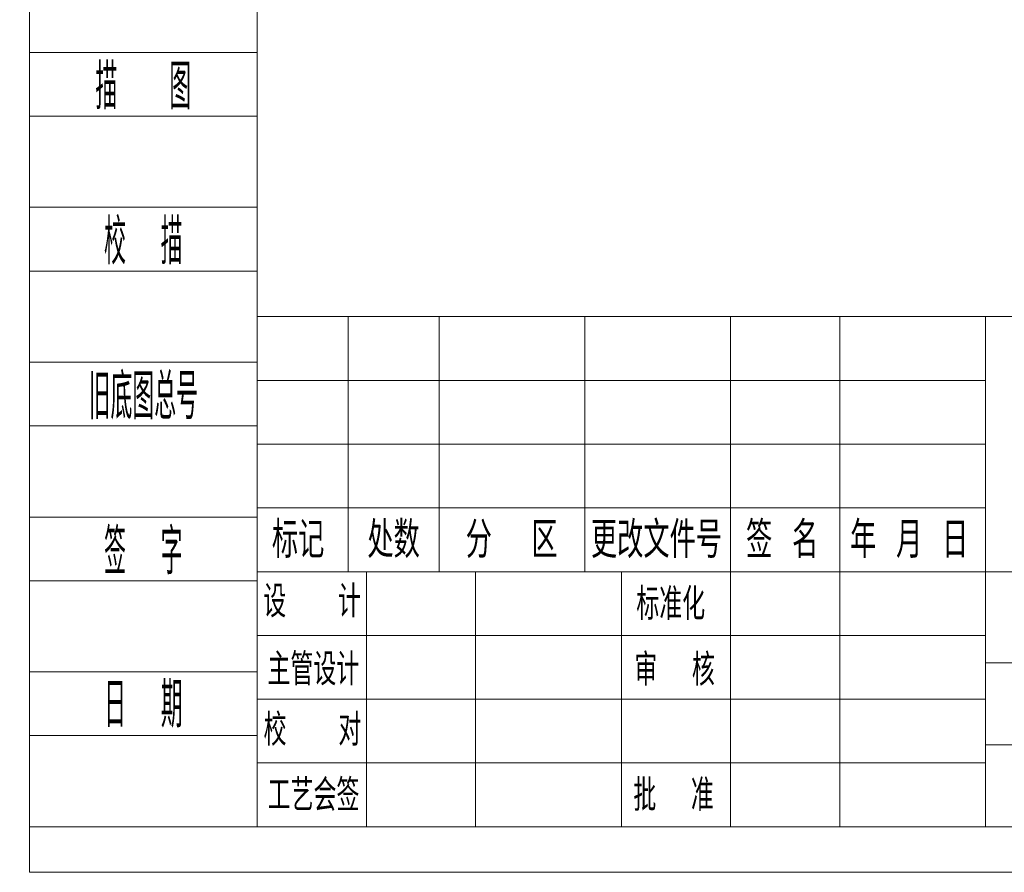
# Model space of a CAD drawing. Header units: millimetres. Extents: x -2031 to 1277, y -458 to 5880.
# Tile 1 of 61: x -2031 to -816, y 2545 to 3596. Entities that reach past the tile are written whole.
import ezdxf
from ezdxf.enums import TextEntityAlignment as Align

# ---------------------------------------------------------------- set-up
doc = ezdxf.new("R2010")
doc.units = ezdxf.units.MM
doc.header["$LTSCALE"] = 5
for name, color, linetype, lineweight in [('1轮廓实线层', 7, 'Continuous', 18), ('2细线层', 4, 'Continuous', 13), ('6文字层', 3, 'Continuous', 13), ('L2', 6, 'Continuous', 13), ('图框层', 7, 'Continuous', 18)]:
    doc.layers.add(name, color=color, linetype=linetype, lineweight=lineweight)
doc.styles.add('PC_TEXTSTYLE', font='ISOCP.SHX', dxfattribs={"width": 0.707, "bigfont": 'GBCBIG.SHX'})
doc.styles.add('标准汉字', font='gbenor.shx', dxfattribs={"bigfont": 'gbcbig.shx'})

# ---------------------------------------------------------------- blocks, each defined once
blk = doc.blocks.new('ZwmFrameMain_A4^_^无分区图框^_^portrait')
at = {"layer": '1轮廓实线层'}
for q in [(0, 287), (180, 0)]:
    blk.add_line((0, 0), q, dxfattribs=at)
at = {"layer": '2细线层'}
for q in [(-25, 292), (185, -5)]:
    blk.add_line((-25, -5), q, dxfattribs=at)
blk = doc.blocks.new('ZwmFrameMain_附加栏')
at = {"layer": '2细线层'}
for p, q in [((-25, 102), (0, 102)), ((-25, 95), (0, 95)), ((-25, 85), (0, 85)), ((-25, 78), (0, 78)), ((-25, 68), (0, 68)), ((-25, 61), (0, 61)), ((-25, 51), (0, 51)), ((-25, 44), (0, 44)), ((-25, 34), (0, 34)), ((-25, 27), (0, 27)), ((-25, 17), (0, 17)), ((-25, 10), (0, 10)), ((-25, 0), (0, 0))]:
    blk.add_line(p, q, dxfattribs=at)
at = {"layer": '6文字层', "color": 3, "style": 'PC_TEXTSTYLE'}
for s, width, p in [('借通用件登记', 0.667, (-12.5, 98.5)), ('描   图', 0.6667, (-12.5, 81.5)), ('校  描', 0.667, (-12.5, 64.5)), ('旧底图总号', 0.667, (-12.5, 47.5)), ('签  字', 0.667, (-12.5, 30.5)), ('日  期', 0.667, (-12.49, 13.6))]:
    blk.add_text(s, height=5, dxfattribs=dict(at, width=width)).set_placement(p, align=Align.MIDDLE)
at = {"layer": '6文字层', "style": 'PC_TEXTSTYLE'}
for tag, width, p, p2 in [('借通用件登记', 0.671328, (-23.44, 86.36), (-1.25, 86.36)), ('描图', 2.120922, (-23.44, 69.36), (-1.25, 69.36)), ('校图', 2.149976, (-23.75, 52.06), (-1.25, 52.06)), ('旧底图总号', 0.761452, (-22.84, 35.67), (-1.86, 35.67)), ('签字', 2.026939, (-23.14, 18.37), (-1.56, 18.37)), ('日期', 1.89999, (-22.84, 1.37), (-2.17, 1.37))]:
    blk.add_attdef(tag, text='', height=5, dxfattribs=dict(at, width=width)).set_placement(p, p2, align=Align.FIT)

msp = doc.modelspace()

# ---------------------------------------------------------------- linework, layer by layer
at = {"layer": '1轮廓实线层'}
for p, q in [((-1737.643, 3229.682), (284.117, 3229.682)), ((-1737.643, 2600.69), (-1737.643, 3229.682))]:
    msp.add_line(p, q, dxfattribs=at)
at = {"layer": '2细线层', "color": 6, "linetype": 'Continuous'}
for p, q in [((-1625.323, 2915.186), (-1625.323, 3229.682)), ((-1513.003, 2915.186), (-1513.003, 3229.682)), ((-1333.291, 2915.186), (-1333.291, 3229.682)), ((-1153.579, 2600.69), (-1153.579, 3229.682)), ((-1153.579, 2915.186), (-1153.579, 3229.682)), ((-1018.795, 2600.69), (-1018.795, 3229.682)), ((-839.083, 2600.69), (-839.083, 3229.682)), ((-1737.643, 3151.058), (-839.083, 3151.058)), ((-1737.643, 3072.434), (-839.083, 3072.434)), ((-1737.643, 2993.81), (-839.083, 2993.81)), ((-1737.643, 2915.186), (-277.483, 2915.186)), ((-1602.859, 2600.69), (-1602.859, 2915.186)), ((-1468.075, 2600.69), (-1468.075, 2915.186)), ((-1737.643, 2836.562), (-839.083, 2836.562)), ((-839.083, 2802.866), (284.117, 2802.866)), ((-1737.643, 2757.938), (-839.083, 2757.938)), ((-839.083, 2701.778), (-277.483, 2701.778)), ((-1737.643, 2679.314), (-839.083, 2679.314))]:
    msp.add_line(p, q, dxfattribs=at)
at = {"layer": 'L2', "linetype": 'Continuous'}
msp.add_line((-1288.363, 2600.69), (-1288.363, 2915.186), dxfattribs=at)

# ---------------------------------------------------------------- block references
at = {"layer": '图框层', "xscale": 11.232, "yscale": 11.232, "zscale": 11.232}
for name in ['ZwmFrameMain_A4^_^无分区图框^_^portrait', 'ZwmFrameMain_附加栏']:
    msp.add_blockref(name, (-1737.643, 2600.69), dxfattribs=at)

# ---------------------------------------------------------------- texts
at = {"layer": '6文字层', "color": 6, "attachment_point": 5, "style": '标准汉字'}
for s, insert, char_height, width in [('标记', (-1687.076, 2954.482), 44.928, 130.8528), ('处数', (-1569.304, 2954.482), 44.928, 128.6064), ('分  区', (-1423.619, 2954.482), 44.928, 215.25326), ('更改文件号', (-1245.01, 2954.482), 44.928, 329.0976), ('签 名', (-1089.993, 2954.482), 44.928, 166.87543), ('年 月 日', (-933.301, 2954.482), 44.928, 269.16686), ('设   计', (-1669.862, 2878.432), 39.312, 225.2718), ('标准化', (-1227.452, 2875.277), 39.312, 173.9556), ('主管设计', (-1668.272, 2794.726), 39.312, 227.0268), ('审  核', (-1222.658, 2794.224), 39.312, 184.9068), ('校   对', (-1669.428, 2720.205), 39.312, 228.2202), ('工艺会签', (-1668.055, 2639.643), 39.312, 228.0096), ('批  准', (-1223.959, 2639.621), 39.312, 186.381)]:
    msp.add_mtext(s, dxfattribs=dict(at, insert=insert, char_height=char_height, width=width))

doc.saveas('drawing.dxf')
